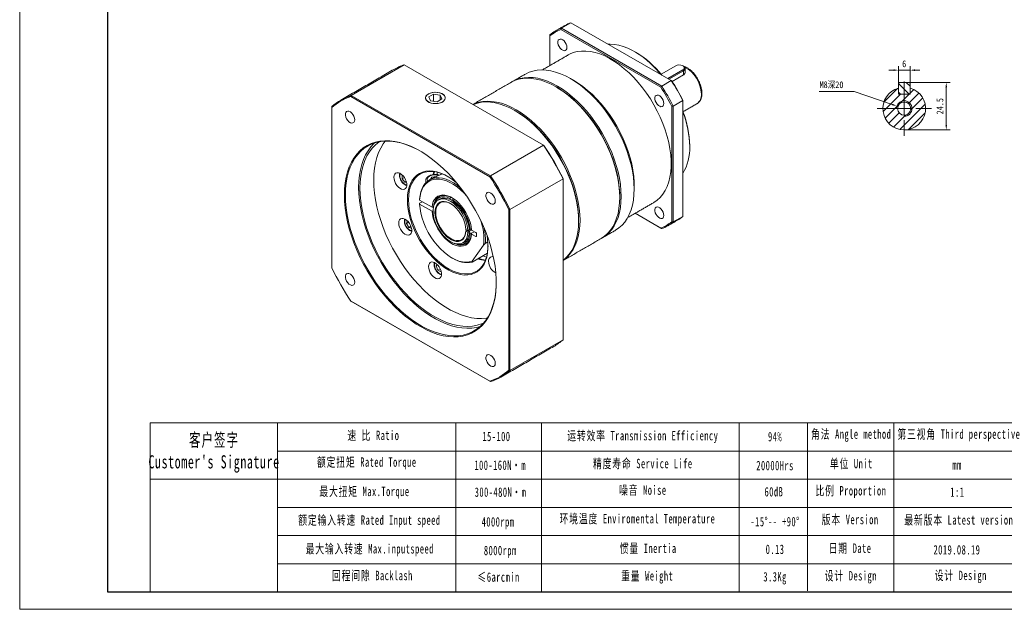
# Model space of a CAD drawing. Header units: millimetres. Extents: x 24 to 786, y 24 to 563.
# Tile 1 of 3: x 24 to 532, y 24 to 328. Entities that reach past the tile are written whole.
import ezdxf

# ---------------------------------------------------------------- set-up
doc = ezdxf.new("R2010")
doc.units = ezdxf.units.MM
doc.header["$LTSCALE"] = 10
doc.linetypes.add('CENTER', pattern=[2, 1.25, -0.25, 0.25, -0.25])
doc.layers.get('0').update_dxf_attribs({"lineweight": 18})
for name, color, linetype, lineweight in [('3中心线层', 1, 'CENTER', 18), ('5剖面线层', 2, 'Continuous', 18), ('7标注层', 4, 'Continuous', 18), ('图框_外框线', 7, 'Continuous', 18)]:
    doc.layers.add(name, color=color, linetype=linetype, lineweight=lineweight)
doc.styles.add('TH_GBDIM', font='txt', dxfattribs={"width": 0.8})
doc.styles.add('标准', font='txt', dxfattribs={"width": 0.667})
doc.dimstyles.new('TH_GBDIM', dxfattribs={"dimtxt": 3.5, "dimasz": 2.5, "dimexe": 2, "dimexo": 0, "dimgap": 1.5, "dimtad": 1, "dimdec": 1, "dimdsep": 46, "dimtxsty": 'TH_GBDIM', "dimcen": 2.5, "dimdle": 5, "dimclrd": 4, "dimclre": 4, "dimclrt": 3, "dimadec": 0, "dimazin": 0, "dimtfac": 0.714286, "dimtdec": 1, "dimtmove": 0, "dimatfit": 3, "dimfxl": 0, "dimtolj": 1, "dimarcsym": 0})

# ---------------------------------------------------------------- blocks, each defined once
blk = doc.blocks.new('*X13')
for points in [[(501.42, 293.14), (502.25, 293.14), (501.83, 295.64)], [(501.42, 273.64), (502.25, 273.64), (501.83, 271.14)]]:
    blk.add_hatch(color=4).paths.add_polyline_path(points, flags=0)
at = {"color": 4}
for p, q in [((483.16, 295.64), (503.83, 295.64)), ((501.83, 273.64), (501.83, 293.14)), ((480.16, 271.14), (503.83, 271.14))]:
    blk.add_line(p, q, dxfattribs=at)
at = {"color": 3, "insert": (498.58, 283.39), "char_height": 3.5, "width": 15.0267, "attachment_point": 5, "rotation": 90, "style": 'TH_GBDIM'}
blk.add_mtext('24.5', dxfattribs=at)
blk = doc.blocks.new('*X14')
blk.add_hatch(color=4).paths.add_polyline_path([(474.14, 284.63), (473.87, 283.84), (476.37, 283.43)], flags=0)
at = {"color": 4}
for p, q in [((436.29, 290.88), (454.42, 290.88)), ((454.42, 290.88), (474.01, 284.23)), ((480.16, 279.64), (480.16, 284.64)), ((477.66, 282.14), (482.66, 282.14))]:
    blk.add_line(p, q, dxfattribs=at)
at = {"color": 3, "insert": (442.64, 294.27), "char_height": 3.5, "width": 23.3956, "attachment_point": 5, "style": 'TH_GBDIM'}
blk.add_mtext('M8深20', dxfattribs=at)
blk = doc.blocks.new('*X15')
for points in [[(474.66, 302.39), (474.66, 301.55), (477.16, 301.97)], [(485.66, 302.39), (485.66, 301.55), (483.16, 301.97)]]:
    blk.add_hatch(color=4).paths.add_polyline_path(points, flags=0)
at = {"color": 4}
for p, q in [((474.66, 301.97), (472.16, 301.97)), ((477.16, 295.24), (477.16, 303.97)), ((483.16, 301.97), (477.16, 301.97)), ((483.16, 295.24), (483.16, 303.97)), ((485.66, 301.97), (488.16, 301.97))]:
    blk.add_line(p, q, dxfattribs=at)
at = {"color": 3, "insert": (480.16, 305.22), "char_height": 3.5, "width": 3.1733, "attachment_point": 5, "style": 'TH_GBDIM'}
blk.add_mtext('6', dxfattribs=at)

msp = doc.modelspace()

# ---------------------------------------------------------------- hatches: boundary and pattern name
at = {"layer": '5剖面线层'}
h = msp.add_hatch(dxfattribs=at)
h.set_pattern_fill('ANSI31', color=256, style=0, pattern_type=0)
h.set_pattern_definition([(135, (0, 0), (-2.245064, -2.245064), [])])
h.paths.add_polyline_path([(483.16, 295.64), (480.16, 295.64), (480.16, 289.64), (483.16, 289.64)], flags=0)
h.paths.add_polyline_path([(480.16, 295.64), (477.16, 295.64), (477.16, 289.64), (480.16, 289.64)], flags=0)
h = msp.add_hatch(dxfattribs=at)
h.set_pattern_fill('ANSI31', color=256, style=0, pattern_type=0)
edge = h.paths.add_edge_path(flags=0)
edge.add_line((491.16, 282.14), (484.16, 282.14))
edge.add_arc((480.16, 282.14), 4, 270, 360, ccw=False)
edge.add_line((480.16, 278.14), (480.16, 271.14))
edge.add_arc((480.16, 282.14), 11, 270, 360)
edge = h.paths.add_edge_path(flags=0)
edge.add_line((483.16, 292.73), (483.16, 289.64))
edge.add_line((483.16, 289.64), (480.16, 289.64))
edge.add_line((480.16, 289.64), (480.16, 286.14))
edge.add_arc((480.16, 282.14), 4, 0, 90, ccw=False)
edge.add_line((484.16, 282.14), (491.16, 282.14))
edge.add_arc((480.16, 282.14), 11, 360, 434.1734)
edge = h.paths.add_edge_path(flags=0)
edge.add_line((480.16, 289.64), (477.16, 289.64))
edge.add_line((477.16, 289.64), (477.16, 292.73))
edge.add_arc((480.16, 282.14), 11, 105.8266, 180)
edge.add_line((469.16, 282.14), (476.76, 282.14))
edge.add_arc((480.16, 282.14), 3.4, 90, 180, ccw=False)
edge.add_line((480.16, 285.54), (480.16, 289.64))
edge = h.paths.add_edge_path(flags=0)
edge.add_arc((480.16, 282.14), 4, 180, 270, ccw=False)
edge.add_line((476.16, 282.14), (469.16, 282.14))
edge.add_arc((480.16, 282.14), 11, 180, 270)
edge.add_line((480.16, 271.14), (480.16, 278.14))
edge = h.paths.add_edge_path(flags=0)
edge.add_line((476.76, 282.14), (476.16, 282.14))
edge.add_arc((480.16, 282.14), 4, 180, 270)
edge.add_line((480.16, 278.14), (480.16, 278.74))
edge.add_arc((480.16, 282.14), 3.4, 180, 270, ccw=False)
edge = h.paths.add_edge_path(flags=0)
edge.add_line((484.16, 282.14), (483.56, 282.14))
edge.add_arc((480.16, 282.14), 3.4, 270, 360, ccw=False)
edge.add_line((480.16, 278.74), (480.16, 278.14))
edge.add_arc((480.16, 282.14), 4, 270, 360)
edge = h.paths.add_edge_path(flags=0)
edge.add_line((480.16, 286.14), (480.16, 285.54))
edge.add_arc((480.16, 282.14), 3.4, 0, 90, ccw=False)
edge.add_line((483.56, 282.14), (484.16, 282.14))
edge.add_arc((480.16, 282.14), 4, 0, 90)

# ---------------------------------------------------------------- linework, layer by layer
at = {"color": 7, "linetype": 'Continuous', "lineweight": 15}
for p, q in [((303.33, 323.58), (308.28, 326.44)), ((360.03, 296.57), (308.28, 326.44)), ((297.38, 320.15), (297.38, 319.6)), ((354.6, 293.17), (303.1, 322.9)), ((303.33, 323.58), (355.08, 293.71)), ((297.38, 319.6), (297.38, 304.34)), ((222.28, 304.73), (194.92, 288.94)), ((294.13, 263.25), (222.28, 304.73)), ((362.36, 304.19), (354.8, 299.82)), ((358.27, 297.58), (366.04, 302.07)), ((366.32, 301.58), (358.83, 297.26)), ((366.04, 302.07), (366.32, 301.58)), ((366.32, 301.58), (366.32, 299.53)), ((367.2, 302.81), (367.2, 300.61)), ((360.03, 296.57), (355.08, 293.71)), ((366.32, 299.53), (360.45, 296.13)), ((237.44, 289.56), (234.99, 288.14)), ((240.79, 289.04), (237.44, 289.56)), ((237.44, 285.97), (237.44, 289.56)), ((266.39, 247.02), (194.73, 288.39)), ((194.92, 288.94), (266.77, 247.46)), ((234.99, 288.14), (235.89, 286.21)), ((235.89, 286.21), (239.23, 285.7)), ((239.23, 285.7), (241.68, 287.11)), ((241.68, 287.11), (240.79, 289.04)), ((240.79, 286.59), (240.79, 289.04)), ((361.02, 283.41), (365.97, 286.27)), ((365.97, 286.53), (365.97, 286.27)), ((365.97, 226.51), (365.97, 286.27)), ((184.88, 283.14), (184.88, 282.7)), ((184.88, 282.7), (184.88, 199.96)), ((360.31, 223.8), (360.31, 283.27)), ((361.02, 283.41), (361.02, 223.65)), ((294.13, 263.25), (266.77, 247.46)), ((369.51, 262.92), (369.51, 262.51)), ((239.17, 248.13), (239.45, 249.28)), ((221.13, 247.84), (221.33, 247.86)), ((221.13, 245.95), (221.13, 247.84)), ((222.34, 246.65), (221.13, 245.95)), ((222.55, 244.19), (221.13, 245.95)), ((223.33, 244.65), (222.55, 244.19)), ((223.44, 244.27), (222.55, 244.19)), ((233.34, 244.96), (233.34, 243.88)), ((235.79, 245.67), (236.3, 246.75)), ((236.3, 246.75), (238.85, 247.15)), ((236.3, 245.95), (236.3, 246.75)), ((241.52, 248.63), (241.38, 248.48)), ((304.17, 245.87), (276.8, 230.07)), ((304.17, 246.08), (304.17, 245.87)), ((304.17, 162.9), (304.17, 245.87)), ((340.87, 242.72), (340.87, 240.67)), ((236.61, 231.26), (230.23, 234.95)), ((230.23, 233.31), (231.64, 234.13)), ((245.94, 235.83), (245.94, 235.22)), ((247.71, 235.63), (246.65, 235.01)), ((247.71, 234.2), (247.71, 234.81)), ((333.44, 236.8), (333.44, 236.39)), ((230.23, 232.91), (236.61, 229.22)), ((276.24, 147.22), (276.24, 229.96)), ((276.8, 230.07), (276.8, 147.1)), ((223.49, 222.89), (223.86, 224.24)), ((224.54, 223.49), (223.49, 222.89)), ((312.23, 224.55), (312.23, 224.14)), ((341.38, 228.13), (354.6, 220.5)), ((355.08, 220.22), (341.38, 228.13)), ((365.97, 226.51), (361.02, 223.65)), ((224.65, 220.89), (223.49, 222.89)), ((225.69, 221.49), (224.65, 220.89)), ((226, 220.53), (224.65, 220.89)), ((255.12, 219.15), (254.1, 219.74)), ((254.1, 219.17), (254.59, 219.45)), ((254.1, 218.92), (255.12, 218.33)), ((255.12, 219.15), (255.83, 219.55)), ((255.83, 218.74), (255.12, 218.33)), ((256.75, 219.88), (255.3, 219.04)), ((255.3, 219.04), (255.83, 218.74)), ((256.33, 219.88), (255.67, 220.26)), ((255.8, 220.15), (255.83, 220.17)), ((255.97, 218.86), (257.04, 219.48)), ((259.27, 218.18), (257.04, 219.47)), ((258.45, 218.65), (257.04, 217.84)), ((258.45, 218.65), (257.04, 217.84)), ((255.79, 218.15), (256.33, 217.84)), ((257.04, 217.43), (259.27, 216.14)), ((259.55, 216.3), (259.27, 216.14)), ((259.55, 216.3), (259.55, 217.69)), ((264.04, 212.62), (265.4, 213.4)), ((257.37, 203.43), (263.22, 211.74)), ((257.26, 202.97), (265.18, 207.54)), ((238.79, 200.95), (239.31, 201.69)), ((239.57, 201.4), (238.79, 200.95)), ((239.6, 198.85), (238.79, 200.95)), ((240.81, 199.54), (239.6, 198.85)), ((241.24, 197.9), (239.6, 198.85)), ((241.35, 198.07), (241.24, 197.9)), ((194.73, 182.89), (266.39, 141.53)), ((266.77, 141.31), (194.92, 182.79)), ((304.17, 162.9), (276.8, 147.1))]:
    msp.add_line(p, q, dxfattribs=at)
for p, q in [((477.56, 295.64), (477.16, 295.24)), ((477.56, 295.64), (477.16, 295.24)), ((477.16, 295.24), (477.16, 290.04)), ((477.16, 295.24), (477.16, 290.04)), ((477.56, 295.64), (482.76, 295.64)), ((477.56, 295.64), (482.76, 295.64)), ((482.76, 295.64), (483.16, 295.24)), ((482.76, 295.64), (483.16, 295.24)), ((483.16, 295.24), (483.16, 290.04)), ((483.16, 295.24), (483.16, 290.04)), ((477.56, 289.64), (477.16, 290.04)), ((477.16, 289.64), (477.16, 290.04)), ((477.56, 289.64), (477.16, 289.64)), ((477.56, 289.64), (482.76, 289.64)), ((483.16, 290.04), (482.76, 289.64)), ((483.16, 289.64), (482.76, 289.64)), ((483.16, 290.04), (483.16, 289.64)), ((156.93, 120.01), (156.93, 32.92)), ((248.86, 120.01), (248.86, 32.92))]:
    msp.add_line(p, q)
for points in [[(306.18, 313.65), (306.08, 314.51), (305.78, 315.4), (305.3, 316.27), (304.7, 317.02), (304.02, 317.59), (303.33, 317.93), (302.68, 318.01), (302.14, 317.82), (301.74, 317.38), (301.54, 316.73), (301.54, 315.93), (301.74, 315.04), (302.14, 314.15), (302.68, 313.34), (303.33, 312.67), (304.02, 312.21), (304.7, 312), (305.3, 312.05), (305.78, 312.37), (306.08, 312.92), (306.18, 313.65)], [(354.91, 299.52), (353.96, 300.66), (351.77, 303.06), (349.5, 305.29), (347.18, 307.33), (344.81, 309.16), (342.42, 310.78), (340.02, 312.17), (337.63, 313.31), (335.26, 314.21), (332.94, 314.85), (330.68, 315.24), (328.49, 315.36), (327.53, 315.33)], [(306.85, 309.8), (307.53, 310.17), (309.45, 310.99), (311.5, 311.54), (313.66, 311.82), (315.92, 311.84), (318.27, 311.59), (320.69, 311.08), (323.17, 310.3), (325.68, 309.27), (328.21, 307.98), (330.75, 306.46), (333.27, 304.7), (335.77, 302.73), (338.22, 300.55), (340.61, 298.17), (342.92, 295.62), (345.13, 292.91), (347.24, 290.06), (349.22, 287.09), (351.07, 284.01), (352.77, 280.86), (354.31, 277.64), (355.69, 274.38), (356.88, 271.1), (357.89, 267.83), (358.7, 264.59), (359.31, 261.39), (359.73, 258.26), (359.93, 255.22), (359.93, 252.29), (359.73, 249.48), (359.31, 246.83), (358.7, 244.34), (357.89, 242.04), (356.88, 239.93), (355.69, 238.03), (354.31, 236.36), (352.77, 234.92), (351.07, 233.72), (350.85, 233.59)], [(284.74, 299.93), (286.63, 300.86), (288.66, 301.53), (290.81, 301.95), (293.06, 302.1), (295.4, 302), (297.83, 301.63), (300.31, 301.01), (302.84, 300.13), (305.41, 299), (307.99, 297.63), (310.57, 296.02), (313.13, 294.19), (315.66, 292.15), (318.15, 289.9), (320.57, 287.47), (322.91, 284.87), (325.17, 282.11), (327.31, 279.22), (329.34, 276.2), (331.24, 273.08), (332.99, 269.88), (334.59, 266.62), (336.02, 263.31), (337.28, 259.98), (338.37, 256.65), (339.26, 253.34), (339.96, 250.06), (340.46, 246.85), (340.77, 243.71), (340.87, 240.67), (340.77, 237.75), (340.46, 234.97), (339.96, 232.34), (339.26, 229.87), (338.37, 227.59), (337.28, 225.51), (336.02, 223.63), (334.59, 221.98), (332.99, 220.56), (331.24, 219.39), (331.24, 219.38)], [(366.04, 302.07), (366.56, 302.5), (366.79, 303), (366.71, 303.52), (366.33, 303.99), (365.69, 304.36), (364.88, 304.58), (363.98, 304.63), (363.1, 304.49), (362.36, 304.19)], [(366.32, 304.03), (366.88, 303.59), (367.17, 303.08), (367.17, 302.53), (366.88, 302.02), (366.32, 301.58)], [(333.44, 236.39), (333.34, 239.43), (333.04, 242.56), (332.53, 245.78), (331.83, 249.05), (330.94, 252.36), (329.86, 255.7), (328.6, 259.02), (327.16, 262.33), (325.57, 265.6), (323.81, 268.8), (321.92, 271.91), (319.89, 274.93), (317.74, 277.83), (315.49, 280.58), (313.15, 283.19), (310.72, 285.62), (308.24, 287.86), (305.71, 289.9), (303.14, 291.73), (300.56, 293.34), (297.98, 294.71), (295.42, 295.84), (292.89, 296.72), (290.4, 297.35), (287.98, 297.71), (285.64, 297.82), (283.38, 297.66), (281.24, 297.24), (279.21, 296.57), (277.31, 295.64)], [(277.67, 295.84), (278.02, 296.05), (279.92, 296.98), (281.94, 297.65), (284.09, 298.07), (286.34, 298.23), (288.69, 298.12), (291.11, 297.75), (293.59, 297.13), (296.13, 296.25), (298.69, 295.12), (301.27, 293.75), (303.85, 292.14), (306.41, 290.31), (308.95, 288.27), (311.43, 286.02), (313.85, 283.59), (316.2, 280.99), (318.45, 278.23), (320.6, 275.34), (322.62, 272.32), (324.52, 269.2), (326.27, 266), (327.87, 262.74), (329.31, 259.43), (330.57, 256.1), (331.65, 252.77), (332.54, 249.46), (333.24, 246.18), (333.75, 242.97), (334.05, 239.83), (334.15, 236.8), (334.05, 233.88), (333.75, 231.09), (333.24, 228.46), (332.54, 225.99), (331.65, 223.71), (330.57, 221.63), (329.31, 219.76), (327.87, 218.1), (326.27, 216.69), (324.52, 215.51), (324.16, 215.31)], [(309.76, 296.6), (311.66, 295.44), (314.18, 293.68), (316.68, 291.71), (319.13, 289.52), (321.51, 287.15), (323.82, 284.6), (326.04, 281.89), (328.15, 279.04), (330.13, 276.07), (331.98, 272.99), (333.68, 269.83), (335.22, 266.62), (336.59, 263.36), (337.79, 260.08), (338.79, 256.81), (339.61, 253.57), (340.22, 250.37), (340.64, 247.24), (340.84, 244.2), (340.87, 242.72)], [(234.73, 289.71), (233.97, 289.15), (233.47, 288.5), (233.25, 287.8), (233.32, 287.1), (233.69, 286.42), (234.32, 285.81), (235.19, 285.31), (236.24, 284.94), (237.42, 284.73), (238.65, 284.69), (239.85, 284.82), (240.98, 285.11), (241.94, 285.54), (242.7, 286.1), (243.21, 286.75), (243.43, 287.45), (243.35, 288.16), (242.99, 288.84), (242.35, 289.44), (241.48, 289.94), (240.43, 290.31), (239.26, 290.52), (238.03, 290.57), (236.82, 290.44), (235.7, 290.15), (234.73, 289.71)], [(237.03, 290.44), (235.9, 290.18), (234.91, 289.77), (234.12, 289.24), (233.58, 288.61), (233.31, 287.92), (233.33, 287.22), (233.65, 286.54), (234.24, 285.92), (235.06, 285.4), (236.08, 285.02), (237.23, 284.78), (238.44, 284.71), (239.65, 284.81), (240.78, 285.07), (241.76, 285.48), (242.55, 286.02), (243.1, 286.65), (243.36, 287.33), (243.34, 288.04), (243.03, 288.72), (242.44, 289.33), (241.61, 289.85), (240.6, 290.24), (239.45, 290.47), (238.24, 290.54), (237.03, 290.44)], [(300.92, 293.13), (302.86, 291.95), (305.43, 290.17), (307.97, 288.17), (310.47, 285.96), (312.91, 283.56), (315.28, 280.98), (317.55, 278.25), (319.72, 275.37), (321.77, 272.36), (323.69, 269.25), (325.46, 266.05), (327.08, 262.79), (328.53, 259.48), (329.81, 256.15), (330.91, 252.81), (331.81, 249.49), (332.52, 246.21), (333.03, 242.98), (333.34, 239.84), (333.44, 236.8)], [(333.44, 236.8), (333.42, 238.3), (333.21, 241.4), (332.8, 244.59), (332.19, 247.84), (331.38, 251.14), (330.38, 254.48), (329.19, 257.81), (327.83, 261.14), (326.29, 264.43), (324.59, 267.66), (322.75, 270.82), (320.76, 273.88), (318.65, 276.82), (316.43, 279.63), (314.11, 282.29), (311.7, 284.78), (309.23, 287.09), (306.71, 289.19), (304.14, 291.09), (301.56, 292.75), (300.92, 293.13)], [(257.71, 284.28), (258.7, 284.73), (260.73, 285.41), (262.88, 285.82), (265.13, 285.98), (267.47, 285.87), (269.9, 285.51), (272.38, 284.88), (274.91, 284), (277.48, 282.87), (280.06, 281.5), (282.64, 279.89), (285.2, 278.06), (287.73, 276.02), (290.22, 273.78), (292.64, 271.35), (294.98, 268.75), (297.24, 265.99), (299.38, 263.09), (301.41, 260.08), (303.31, 256.96), (305.06, 253.76), (306.66, 250.49), (308.09, 247.19), (309.35, 243.86), (310.43, 240.53), (311.33, 237.21), (312.03, 233.94), (312.53, 230.72), (312.84, 227.59), (312.94, 224.55), (312.84, 221.63), (312.53, 218.84), (312.03, 216.21), (311.33, 213.75), (310.43, 211.47), (309.35, 209.38), (308.09, 207.51), (306.66, 205.86), (305.06, 204.44), (304.17, 203.8)], [(312.23, 224.14), (312.13, 227.18), (311.83, 230.32), (311.32, 233.53), (310.62, 236.8), (309.73, 240.12), (308.65, 243.45), (307.38, 246.78), (305.95, 250.09), (304.35, 253.35), (302.6, 256.55), (300.7, 259.67), (298.68, 262.68), (296.53, 265.58), (294.28, 268.34), (291.93, 270.94), (289.51, 273.37), (287.03, 275.61), (284.49, 277.66), (281.93, 279.49), (279.35, 281.09), (276.77, 282.47), (274.21, 283.59), (271.67, 284.48), (269.19, 285.1), (266.77, 285.47), (264.42, 285.57), (262.17, 285.42), (260.02, 285), (258, 284.32), (257.79, 284.24)], [(356.18, 284.79), (356.08, 285.64), (355.78, 286.54), (355.3, 287.4), (354.7, 288.15), (354.02, 288.72), (353.33, 289.06), (352.68, 289.14), (352.14, 288.96), (351.74, 288.52), (351.54, 287.87), (351.54, 287.07), (351.74, 286.18), (352.14, 285.29), (352.68, 284.48), (353.33, 283.81), (354.02, 283.35), (354.7, 283.13), (355.3, 283.19), (355.78, 283.5), (356.08, 284.05), (356.18, 284.79)], [(196.71, 276.36), (196.61, 277.24), (196.3, 278.16), (195.81, 279.05), (195.19, 279.82), (194.49, 280.41), (193.77, 280.76), (193.11, 280.84), (192.55, 280.65), (192.14, 280.2), (191.93, 279.53), (191.93, 278.7), (192.14, 277.79), (192.55, 276.87), (193.11, 276.03), (193.77, 275.35), (194.49, 274.87), (195.19, 274.65), (195.81, 274.71), (196.3, 275.03), (196.61, 275.6), (196.71, 276.36)], [(312.23, 224.55), (312.2, 226.06), (312, 229.15), (311.59, 232.34), (310.98, 235.59), (310.17, 238.9), (309.17, 242.23), (307.98, 245.57), (306.61, 248.89), (305.08, 252.18), (303.38, 255.42), (301.53, 258.57), (299.55, 261.63), (297.44, 264.58), (295.21, 267.39), (292.89, 270.05), (290.49, 272.54), (288.02, 274.84), (285.49, 276.95), (282.93, 278.84), (280.35, 280.51), (279.71, 280.89)], [(279.71, 280.89), (281.64, 279.7), (284.22, 277.92), (286.76, 275.92), (289.26, 273.71), (291.7, 271.31), (294.07, 268.74), (296.34, 266), (298.51, 263.12), (300.56, 260.12), (302.47, 257.01), (304.25, 253.81), (305.87, 250.54), (307.32, 247.23), (308.6, 243.9), (309.69, 240.56), (310.6, 237.24), (311.31, 233.96), (311.82, 230.74), (312.13, 227.59), (312.23, 224.55)], [(191.39, 237.57), (191.49, 240.78), (191.79, 243.85), (192.3, 246.77), (193.01, 249.52), (193.91, 252.1), (195.01, 254.48), (196.29, 256.65), (197.74, 258.61), (199.37, 260.34), (201.17, 261.83), (203.11, 263.08), (205.2, 264.08), (207.42, 264.82), (209.76, 265.3), (212.21, 265.52), (214.76, 265.47), (217.38, 265.17), (220.08, 264.6), (222.83, 263.77), (225.62, 262.68), (228.44, 261.35), (231.27, 259.78), (234.09, 257.97), (236.9, 255.94), (239.67, 253.69), (242.4, 251.25), (245.06, 248.61), (247.65, 245.8), (250.15, 242.83), (252.54, 239.71), (254.83, 236.46), (256.98, 233.1), (259, 229.65), (260.87, 226.12), (262.58, 222.53), (264.13, 218.9), (265.5, 215.25), (266.68, 211.6), (267.68, 207.97), (268.49, 204.38), (269.1, 200.83), (269.5, 197.37), (269.71, 193.99), (269.71, 190.72), (269.5, 187.58), (269.1, 184.59), (268.49, 181.75), (267.68, 179.08), (266.68, 176.6), (265.5, 174.33), (264.13, 172.26), (262.58, 170.41), (260.87, 168.8), (259, 167.43), (256.98, 166.31), (254.83, 165.44), (252.54, 164.83), (250.15, 164.47), (247.65, 164.39), (245.06, 164.56), (242.4, 165), (239.67, 165.7), (236.9, 166.66), (234.09, 167.87), (231.27, 169.32), (228.44, 171.01), (225.62, 172.93), (222.83, 175.07), (220.08, 177.42), (217.38, 179.96), (214.76, 182.69), (212.21, 185.58), (209.76, 188.63), (207.42, 191.82), (205.2, 195.12), (203.11, 198.53), (201.17, 202.02), (199.37, 205.59), (197.74, 209.2), (196.29, 212.84), (195.01, 216.49), (193.91, 220.13), (193.01, 223.75), (192.3, 227.32), (191.79, 230.83), (191.49, 234.25), (191.39, 237.57)], [(230.71, 260.11), (228.74, 261.18), (225.94, 262.5), (223.17, 263.58), (220.44, 264.4), (217.76, 264.97), (215.15, 265.27), (212.63, 265.32), (210.19, 265.1), (207.87, 264.62), (205.66, 263.88), (203.59, 262.89), (201.66, 261.65), (199.88, 260.17), (198.26, 258.46), (196.82, 256.51), (195.55, 254.35), (194.46, 251.99), (193.56, 249.44), (192.86, 246.7), (192.36, 243.8), (192.05, 240.75), (191.95, 237.57)], [(198.74, 241.49), (198.84, 244.67), (199.14, 247.72), (199.65, 250.62), (200.35, 253.35), (201.25, 255.91), (202.33, 258.27), (203.6, 260.43), (205.05, 262.37), (206.67, 264.09), (206.95, 264.35)], [(199.45, 241.08), (199.55, 244.24), (199.85, 247.27), (200.36, 250.14), (201.07, 252.85), (201.97, 255.38), (203.06, 257.71), (204.33, 259.84), (205.79, 261.75), (207.41, 263.44), (209.19, 264.88), (209.28, 264.94)], [(206.52, 245.16), (206.62, 248.32), (206.92, 251.35), (207.43, 254.22), (208.14, 256.93), (209.04, 259.46), (210.13, 261.8), (211.4, 263.92), (212.42, 265.31)], [(216.92, 246.71), (217.03, 247.62), (217.34, 248.34), (217.84, 248.84), (218.48, 249.09), (219.25, 249.06), (220.07, 248.77), (220.91, 248.22), (221.71, 247.46), (222.42, 246.53), (223, 245.48), (223.41, 244.4), (223.62, 243.34), (223.62, 242.36), (223.41, 241.54), (223, 240.92), (222.42, 240.55), (221.71, 240.44), (220.91, 240.6), (220.07, 241.02), (219.25, 241.68), (218.48, 242.54), (217.84, 243.53), (217.34, 244.6), (217.03, 245.69), (216.92, 246.71)], [(223.91, 235.12), (224.02, 237.45), (224.32, 239.64), (224.84, 241.67), (225.54, 243.51), (226.44, 245.14), (227.52, 246.56), (228.78, 247.75), (230.19, 248.69), (231.74, 249.37), (233.42, 249.8), (235.22, 249.96), (237.11, 249.85), (239.07, 249.48), (241.09, 248.85), (243.15, 247.96), (245.22, 246.82), (247.29, 245.45), (249.26, 243.91)], [(244.85, 247.04), (243.45, 247.78), (241.42, 248.66), (239.43, 249.29), (237.49, 249.65), (235.63, 249.76), (233.86, 249.6), (232.2, 249.18), (230.67, 248.5), (229.28, 247.57), (228.04, 246.41), (226.98, 245.01), (226.09, 243.39), (225.39, 241.58), (224.88, 239.58), (224.58, 237.42), (224.48, 235.12)], [(237.07, 248.16), (237.13, 248.35), (237.59, 249.64)], [(237.85, 249.6), (237.48, 248.56), (237.36, 248.16)], [(265.09, 174.07), (264.59, 174), (262.16, 173.83), (259.64, 173.92), (257.03, 174.27), (254.36, 174.89), (251.64, 175.76), (248.88, 176.88), (246.1, 178.25), (243.31, 179.86), (240.53, 181.7), (237.77, 183.77), (235.04, 186.04), (232.37, 188.51), (229.77, 191.16), (227.24, 193.99), (224.81, 196.97), (222.48, 200.09), (220.28, 203.33), (218.2, 206.68), (216.26, 210.11), (214.48, 213.62), (212.86, 217.18), (211.4, 220.76), (210.13, 224.37), (209.04, 227.96), (208.14, 231.53), (207.43, 235.05), (206.92, 238.51), (206.62, 241.89), (206.52, 245.16)], [(220.23, 248.68), (220.12, 248.45), (219.99, 247.7), (220.06, 246.82), (220.33, 245.88), (220.78, 244.96), (221.37, 244.13), (222.06, 243.45), (222.79, 242.99), (223.5, 242.78), (223.64, 242.77)], [(230.23, 235.35), (230.43, 237.39), (230.83, 239.27), (231.44, 240.97), (232.23, 242.47), (233.21, 243.75), (234.36, 244.79), (235.66, 245.59), (237.1, 246.14), (238.67, 246.42), (240.34, 246.43), (242.09, 246.18), (243.91, 245.67), (245.76, 244.9), (247.64, 243.88), (249.5, 242.62), (251.34, 241.14), (251.72, 240.81)], [(254.54, 236.89), (253.13, 238.46), (251.37, 240.18), (249.55, 241.7), (247.7, 243), (245.84, 244.07), (243.99, 244.89), (242.17, 245.45), (240.41, 245.75), (238.74, 245.78), (237.16, 245.54), (235.71, 245.03), (234.4, 244.26), (233.24, 243.24), (232.25, 241.99), (231.45, 240.51), (230.84, 238.83), (230.43, 236.97), (230.23, 234.95)], [(233.56, 244.11), (233.42, 244.44), (233.34, 245.02)], [(240.2, 247.78), (239.44, 247.94), (238.34, 248.03), (237.24, 247.94), (236.21, 247.7), (235.33, 247.31), (234.66, 246.8), (234.23, 246.21), (234.09, 245.57), (234.23, 244.94), (234.32, 244.77)], [(261.52, 169.81), (259.46, 169.27), (257.08, 168.92), (254.59, 168.83), (252.03, 169.01), (249.38, 169.45), (246.68, 170.14), (243.92, 171.09), (241.14, 172.29), (238.33, 173.73), (235.52, 175.41), (232.73, 177.32), (229.96, 179.44), (227.23, 181.77), (224.55, 184.3), (221.94, 187), (219.41, 189.88), (216.98, 192.9), (214.66, 196.06), (212.45, 199.35), (210.38, 202.73), (208.45, 206.2), (206.67, 209.73), (205.05, 213.32), (203.6, 216.93), (202.33, 220.56), (201.25, 224.18), (200.35, 227.77), (199.65, 231.31), (199.14, 234.79), (198.84, 238.19), (198.74, 241.49)], [(263.21, 171.53), (262.06, 171.05), (259.85, 170.35), (257.52, 169.92), (255.09, 169.75), (252.56, 169.84), (249.96, 170.19), (247.29, 170.8), (244.57, 171.68), (241.81, 172.8), (239.02, 174.17), (236.24, 175.78), (233.45, 177.62), (230.69, 179.68), (227.97, 181.96), (225.3, 184.43), (222.7, 187.08), (220.17, 189.9), (217.74, 192.89), (215.41, 196.01), (213.21, 199.25), (211.13, 202.6), (209.19, 206.03), (207.41, 209.54), (205.79, 213.09), (204.33, 216.68), (203.06, 220.28), (201.97, 223.88), (201.07, 227.45), (200.36, 230.97), (199.85, 234.43), (199.55, 237.81), (199.45, 241.08)], [(269.21, 234.5), (269.11, 235.38), (268.8, 236.31), (268.31, 237.2), (267.69, 237.97), (266.99, 238.56), (266.27, 238.91), (265.61, 238.99), (265.05, 238.8), (264.64, 238.35), (264.43, 237.68), (264.43, 236.85), (264.64, 235.94), (265.05, 235.02), (265.61, 234.18), (266.27, 233.49), (266.99, 233.02), (267.69, 232.8), (268.31, 232.86), (268.8, 233.18), (269.11, 233.75), (269.21, 234.5)], [(191.95, 237.57), (192.05, 234.27), (192.36, 230.87), (192.86, 227.39), (193.56, 223.85), (194.46, 220.26), (195.55, 216.64), (196.82, 213.01), (198.26, 209.4), (199.88, 205.82), (201.66, 202.28), (203.59, 198.81), (205.66, 195.43), (207.87, 192.15), (210.19, 188.98), (212.63, 185.96), (215.15, 183.09), (217.76, 180.38), (220.44, 177.85), (223.17, 175.52), (225.94, 173.4), (228.74, 171.49), (231.54, 169.81), (234.35, 168.37), (237.13, 167.17), (239.89, 166.22), (242.59, 165.53), (245.24, 165.09), (247.81, 164.92), (250.29, 165), (252.67, 165.35), (254.93, 165.96), (257.07, 166.82), (259.08, 167.94), (260.93, 169.3), (262.63, 170.9), (264.17, 172.73), (265.53, 174.78), (266.71, 177.04), (267.7, 179.51), (268.5, 182.15), (269.1, 184.97), (269.51, 187.95), (269.71, 191.06), (269.73, 192.51)], [(264.99, 216.67), (265.26, 214.83), (265.46, 212.33), (265.46, 209.94), (265.26, 207.68), (264.85, 205.57), (264.24, 203.63), (263.43, 201.89), (262.44, 200.36), (261.27, 199.06), (259.94, 198), (258.46, 197.18), (256.84, 196.62), (255.1, 196.33), (253.25, 196.3), (251.32, 196.54), (249.33, 197.05), (247.29, 197.81), (245.22, 198.82), (243.15, 200.08), (241.09, 201.56), (239.07, 203.26), (237.11, 205.16), (235.22, 207.23), (233.42, 209.47), (231.74, 211.84), (230.19, 214.32), (228.78, 216.88), (227.52, 219.51), (226.44, 222.18), (225.54, 224.86), (224.84, 227.51), (224.32, 230.13), (224.02, 232.67), (223.91, 235.12)], [(224.48, 235.12), (224.58, 232.71), (224.88, 230.2), (225.39, 227.62), (226.09, 225), (226.98, 222.36), (228.04, 219.73), (229.28, 217.13), (230.67, 214.6), (232.2, 212.15), (233.86, 209.82), (235.63, 207.61), (237.49, 205.57), (239.43, 203.7), (241.42, 202.02), (243.45, 200.56), (245.5, 199.32), (247.53, 198.32), (249.55, 197.57), (251.52, 197.07), (253.42, 196.83), (255.24, 196.86), (256.95, 197.15), (258.55, 197.7), (260.02, 198.5), (261.33, 199.55), (262.48, 200.84), (263.46, 202.35), (264.25, 204.06), (264.86, 205.97), (265.26, 208.05), (265.46, 210.28), (265.49, 211.28)], [(236.61, 231.26), (236.83, 232.79), (237.26, 234.14), (237.88, 235.3), (238.67, 236.23), (239.63, 236.94), (240.73, 237.39), (241.95, 237.58), (243.27, 237.5), (244.66, 237.17), (246.1, 236.57), (247.55, 235.74), (248.98, 234.68), (250.37, 233.41), (251.69, 231.96), (252.91, 230.35), (254.02, 228.63), (254.97, 226.82), (255.77, 224.97), (256.39, 223.1), (256.81, 221.25), (257.04, 219.47)], [(255.12, 219.15), (254.97, 220.8), (254.61, 222.53), (254.06, 224.28), (253.32, 226.03), (252.42, 227.74), (251.38, 229.35), (250.22, 230.84), (248.96, 232.18), (247.64, 233.32), (246.28, 234.25), (244.92, 234.95), (243.59, 235.39), (242.31, 235.57), (241.12, 235.49), (240.05, 235.14), (239.11, 234.54), (238.34, 233.69), (237.74, 232.62), (237.33, 231.35), (237.13, 229.92), (237.13, 228.34), (237.33, 226.67), (237.74, 224.93), (238.34, 223.17), (239.11, 221.43), (240.05, 219.74), (241.12, 218.15), (242.31, 216.7), (243.59, 215.41), (244.92, 214.31), (246.28, 213.43), (247.64, 212.8), (248.96, 212.42), (250.22, 212.3), (251.38, 212.45), (252.42, 212.86), (253.32, 213.52), (254.06, 214.42), (254.61, 215.54), (254.97, 216.86), (255.12, 218.33)], [(247, 236.08), (245.72, 236.7), (244.29, 237.15), (242.92, 237.33), (241.65, 237.22), (240.5, 236.84), (239.49, 236.19), (238.65, 235.29), (238, 234.15), (237.55, 232.8), (237.32, 231.26)], [(237.32, 231.26), (237.57, 232.86), (238.05, 234.26), (238.75, 235.42), (239.66, 236.33), (240.74, 236.95), (241.97, 237.28), (243.33, 237.3), (244.78, 237.02), (246.29, 236.45)], [(245.94, 235.83), (244.49, 236.38), (243.1, 236.65), (241.8, 236.62), (240.61, 236.3), (239.57, 235.7), (238.71, 234.84), (238.03, 233.72), (237.57, 232.38), (237.43, 231.76)], [(254.1, 218.92), (253.93, 217.53), (253.56, 216.3), (253, 215.28), (252.25, 214.48), (251.33, 213.94), (250.28, 213.66), (249.12, 213.65), (247.88, 213.92), (246.59, 214.45), (245.29, 215.24), (244.01, 216.25), (242.79, 217.47), (241.65, 218.86), (240.64, 220.39), (239.76, 222.01), (239.06, 223.68), (238.55, 225.35), (238.23, 226.99), (238.13, 228.55), (238.23, 229.99), (238.55, 231.26), (239.06, 232.35), (239.76, 233.2), (240.64, 233.82), (241.65, 234.17), (242.79, 234.25), (244.01, 234.05), (245.29, 233.59), (246.59, 232.88), (247.88, 231.92), (249.12, 230.75), (250.28, 229.41), (251.33, 227.92), (252.25, 226.32), (253, 224.66), (253.56, 222.98), (253.93, 221.32), (254.1, 219.74)], [(246.22, 233.1), (245.52, 233.46), (244.27, 233.91), (243.08, 234.1), (241.98, 234.02), (240.99, 233.68), (240.14, 233.08), (239.46, 232.24), (238.96, 231.19), (238.65, 229.95), (238.55, 228.55), (238.65, 227.03), (238.96, 225.44), (239.46, 223.81), (240.14, 222.18), (240.99, 220.61), (241.98, 219.12), (243.08, 217.77), (244.27, 216.58), (245.52, 215.59), (246.78, 214.83), (248.04, 214.31), (249.25, 214.05), (250.38, 214.05), (251.4, 214.32), (252.29, 214.85), (253.02, 215.62), (253.58, 216.62), (253.94, 217.81), (254.1, 219.17)], [(255.83, 219.55), (255.68, 221.21), (255.32, 222.93), (254.76, 224.69), (254.03, 226.44), (253.13, 228.14), (252.09, 229.76), (250.92, 231.25), (249.67, 232.58), (248.34, 233.73), (246.99, 234.66), (245.63, 235.36), (244.29, 235.8), (243.02, 235.98), (241.83, 235.9), (240.75, 235.55), (240.45, 235.39)], [(323.81, 215.1), (323.81, 215.1), (325.57, 216.28), (327.16, 217.7), (328.6, 219.35), (329.86, 221.22), (330.94, 223.3), (331.83, 225.58), (332.53, 228.05), (333.04, 230.68), (333.34, 233.47), (333.44, 236.39)], [(230.23, 232.91), (230.44, 230.57), (230.88, 228.15), (231.53, 225.68), (232.38, 223.19), (233.43, 220.72), (234.66, 218.29), (236.05, 215.95), (237.59, 213.72), (239.26, 211.63), (241.02, 209.72), (242.86, 208), (244.76, 206.5), (246.68, 205.24), (248.61, 204.24), (250.51, 203.51), (252.36, 203.06), (254.14, 202.89), (255.82, 203.02), (257.37, 203.43)], [(257.04, 217.43), (256.81, 215.91), (256.39, 214.55), (255.77, 213.4), (254.97, 212.46), (254.02, 211.76), (252.91, 211.31), (251.69, 211.12), (250.37, 211.19), (248.98, 211.53), (247.55, 212.12), (246.1, 212.95), (244.66, 214.02), (243.27, 215.29), (241.95, 216.74), (240.73, 218.34), (239.63, 220.06), (238.67, 221.87), (237.88, 223.73), (237.26, 225.6), (236.83, 227.44), (236.61, 229.22)], [(356.18, 227.05), (356.08, 227.9), (355.78, 228.8), (355.3, 229.66), (354.7, 230.41), (354.02, 230.98), (353.33, 231.32), (352.68, 231.4), (352.14, 231.22), (351.74, 230.78), (351.54, 230.13), (351.54, 229.33), (351.74, 228.44), (352.14, 227.55), (352.68, 226.74), (353.33, 226.07), (354.02, 225.61), (354.7, 225.4), (355.3, 225.45), (355.78, 225.77), (356.08, 226.32), (356.18, 227.05)], [(219.45, 223.1), (219.56, 224.01), (219.87, 224.73), (220.36, 225.23), (221.01, 225.48), (221.77, 225.45), (222.6, 225.16), (223.44, 224.61), (224.24, 223.85), (224.95, 222.92), (225.53, 221.88), (225.93, 220.79), (226.14, 219.73), (226.14, 218.75), (225.93, 217.93), (225.53, 217.32), (224.95, 216.94), (224.24, 216.83), (223.44, 216.99), (222.6, 217.42), (221.77, 218.07), (221.01, 218.93), (220.36, 219.92), (219.87, 221), (219.56, 222.08), (219.45, 223.1)], [(222.75, 225.07), (222.72, 225), (222.53, 224.29), (222.54, 223.44), (222.77, 222.51), (223.18, 221.57), (223.74, 220.71), (224.41, 219.99), (225.13, 219.48), (225.85, 219.2), (226.17, 219.16)], [(304.17, 203.89), (304.35, 204.03), (305.95, 205.45), (307.38, 207.1), (308.65, 208.97), (309.73, 211.06), (310.62, 213.34), (311.32, 215.8), (311.83, 218.44), (312.13, 221.22), (312.23, 224.14)], [(257.04, 217.84), (256.78, 216.24), (256.3, 214.85), (255.6, 213.68), (254.7, 212.77), (253.61, 212.15), (252.38, 211.82), (251.02, 211.8), (249.57, 212.08), (248.06, 212.65)], [(248.09, 212.64), (248.64, 212.4), (250.07, 211.95), (251.43, 211.77), (252.7, 211.88), (253.86, 212.26), (254.86, 212.91), (255.7, 213.81), (256.35, 214.96), (256.8, 216.31), (257.04, 217.84)], [(248.54, 212.51), (249.15, 212.31), (250.55, 212.05), (251.85, 212.07), (253.03, 212.39), (254.07, 212.99), (254.94, 213.86), (255.61, 214.97), (256.08, 216.31), (256.33, 217.84)], [(264.73, 205.49), (263.76, 205.77), (262.73, 206.13)], [(234.8, 200.64), (234.91, 201.54), (235.22, 202.27), (235.71, 202.77), (236.36, 203.02), (237.12, 202.99), (237.95, 202.69), (238.79, 202.15), (239.59, 201.39), (240.3, 200.45), (240.88, 199.41), (241.28, 198.33), (241.49, 197.26), (241.49, 196.29), (241.28, 195.47), (240.88, 194.85), (240.3, 194.48), (239.59, 194.37), (238.79, 194.53), (237.95, 194.95), (237.12, 195.61), (236.36, 196.47), (235.71, 197.46), (235.22, 198.53), (234.91, 199.62), (234.8, 200.64)], [(238.1, 202.61), (237.9, 202.02), (237.87, 201.2), (238.04, 200.28), (238.41, 199.34), (238.93, 198.46), (239.58, 197.7), (240.3, 197.12), (241.03, 196.78), (241.52, 196.7)], [(196.71, 192.64), (196.61, 193.52), (196.3, 194.44), (195.81, 195.33), (195.19, 196.1), (194.49, 196.69), (193.77, 197.04), (193.11, 197.12), (192.55, 196.93), (192.14, 196.48), (191.93, 195.81), (191.93, 194.98), (192.14, 194.07), (192.55, 193.15), (193.11, 192.31), (193.77, 191.63), (194.49, 191.15), (195.19, 190.93), (195.81, 190.99), (196.3, 191.31), (196.61, 191.88), (196.71, 192.64)], [(269.21, 150.78), (269.11, 151.66), (268.8, 152.59), (268.31, 153.48), (267.69, 154.25), (266.99, 154.84), (266.27, 155.19), (265.61, 155.27), (265.05, 155.08), (264.64, 154.63), (264.43, 153.96), (264.43, 153.13), (264.64, 152.22), (265.05, 151.3), (265.61, 150.46), (266.27, 149.77), (266.99, 149.3), (267.69, 149.08), (268.31, 149.14), (268.8, 149.46), (269.11, 150.03), (269.21, 150.78)]]:
    msp.add_lwpolyline(points, dxfattribs=at)
msp.add_circle((480.16, 282.14), 3.4)
for centre, radius, start, end in [((314.9, 308.08), 19.52, 109.8546, 119.9764), ((309.93, 305.28), 19.45, 109.8425, 130.1683), ((309.74, 304.8), 19.28, 110.1462, 129.8646), ((314.97, 267.26), 51.45, 38.6106, 58.8556), ((230.88, 278.22), 27.87, 107.9677, 119.9623), ((359.21, 289.18), 16.31, 1.6932, 61.8798), ((276.33, 241.38), 100.25, 26.6001, 33.3999), ((277.17, 241.87), 99.4, 26.7024, 33.2976), ((271.52, 238.6), 99.4, 26.7024, 33.2976), ((271.38, 238.53), 100.25, 26.6001, 33.3999), ((369.97, 289.14), 5.57, 305.9283, 5.3838), ((203.46, 262.54), 27.74, 107.9475, 132.0632), ((203.31, 262.16), 27.6, 108.1121, 131.8987), ((318.43, 261.97), 51.08, 1.0645, 21.4687), ((317.9, 261.57), 51.62, 1.0478, 21.3553), ((176.07, 183.5), 142.47, 25.9604, 34.0396), ((176.74, 183.89), 141.79, 26.0161, 33.9839), ((344.6, 261.57), 24.93, 329.0322, 2.1703), ((148.81, 167.77), 141.79, 26.0161, 33.9839), ((148.71, 167.71), 142.47, 25.9604, 34.0396), ((235.22, 217.65), 21.23, 6.0419, 53.9581), ((235.98, 218.08), 19.82, 6.2992, 53.7008), ((236.19, 214.88), 27.2, 353.3779, 21.2781), ((347.96, 238.6), 19.28, 290.1462, 309.8646), ((348.47, 238.52), 19.45, 289.8425, 310.1683), ((353.39, 241.42), 19.51, 300.0156, 310.1587), ((249.54, 218.43), 6.29, 305.4708, 2.7983), ((238.58, 214.82), 25.56, 355.0548, 12.5214), ((258.94, 217.66), 0.615, 2.6055, 57.3945), ((259.38, 216.28), 0.175, 230.7967, 9.214), ((254.66, 216.37), 13.65, 236.7312, 280.9533), ((266.49, 221), 17.45, 249.0582, 262.1579), ((266.89, 221.33), 17.59, 249.0846, 261.2409), ((267.75, 203.76), 2.02, 76.9423, 190.043), ((272.86, 203.66), 7.1, 181.9949, 241.7739), ((312.31, 262.15), 141.79, 206.0161, 213.9839), ((285.52, 183.58), 27.85, 300.0279, 312.0473), ((257.81, 167.76), 27.6, 288.1121, 311.8987), ((258.22, 167.7), 27.74, 287.9475, 312.0632)]:
    msp.add_arc(centre, radius, start, end, dxfattribs=at)
msp.add_arc((480.16, 282.14), 11, 105.8266, 74.1734)
msp.add_arc((480.16, 282.14), 11, 105.8266, 74.1734)
at = {"color": 4}
msp.add_arc((480.16, 282.14), 4, 270, 180, dxfattribs=at)
at = {"color": 7, "linetype": 'Continuous', "lineweight": 15}
for points in [[(305.15, 324.99), (300.2, 322.13)], [(303.1, 322.9), (303.33, 323.58)], [(306.85, 309.8), (293.51, 302.1)], [(216.96, 302.37), (189.6, 286.57)], [(284.74, 299.93), (278.02, 296.05)], [(366.32, 304.03), (366.04, 304.19)], [(277.31, 295.64), (257.67, 284.3)], [(309.76, 296.6), (307.99, 297.62)], [(360.25, 296.44), (360.03, 296.57)], [(234.76, 289.69), (234.73, 289.67)], [(241.94, 289.67), (241.91, 289.69)], [(300.92, 293.13), (300.57, 293.34)], [(354.6, 293.17), (355.08, 293.71)], [(194.73, 288.39), (194.92, 288.94)], [(366.04, 280.47), (373.24, 284.62)], [(279.71, 280.89), (279.35, 281.09)], [(361.02, 283.41), (360.31, 283.27)], [(294.32, 263.15), (294.13, 263.25)], [(235.72, 245.65), (235.18, 245.34)], [(266.39, 247.02), (266.77, 247.46)], [(230.23, 234.95), (230.23, 235.35)], [(240.45, 235.39), (239.74, 234.98)], [(230.23, 233.31), (230.23, 232.91)], [(237.32, 231.26), (236.61, 231.26)], [(236.61, 229.22), (237.32, 229.22)], [(276.24, 229.96), (276.8, 230.07)], [(337.51, 225.89), (350.85, 233.59)], [(358.2, 221.67), (363.15, 224.53)], [(361.02, 223.65), (360.31, 223.8)], [(254.1, 219.17), (254.1, 218.92)], [(324.52, 215.51), (331.24, 219.38)], [(355.08, 220.22), (354.6, 220.5)], [(252.49, 212.9), (253.2, 213.3)], [(257.04, 217.84), (257.04, 217.43)], [(304.17, 203.76), (323.81, 215.1)], [(264.04, 212.62), (263.22, 211.74)], [(246.82, 205.16), (247.17, 204.96)], [(257.37, 203.43), (257.26, 202.97)], [(194.92, 182.79), (194.73, 182.89)], [(272.09, 143.67), (299.45, 159.47)], [(276.24, 147.22), (276.8, 147.1)], [(266.77, 141.31), (266.39, 141.53)]]:
    msp.add_open_spline(points, degree=1, dxfattribs=at)
for points, knots in [([(367.19, 300.92), (367.17, 300.71), (367.12, 300.27), (366.74, 299.8), (366.42, 299.59), (366.32, 299.53)], [0, 0, 0, 0, 0.667842, 1.415571, 1.72456, 1.72456, 1.72456, 1.72456]), ([(373.26, 284.66), (373.33, 284.7), (373.72, 284.88), (374.3, 285.44), (374.96, 286.31), (375.43, 287.38), (375.73, 288.58), (375.81, 289.51), (375.81, 290.27), (375.78, 291.06), (375.61, 292.34), (375.23, 293.88), (374.67, 295.44), (373.95, 296.96), (373.09, 298.41), (372.11, 299.77), (371.03, 301), (369.87, 302.08), (368.65, 302.97), (367.47, 303.63), (366.7, 303.88), (366.35, 303.99)], [0, 0, 0, 0, 0.30933, 1.665308, 3.020872, 4.40259, 5.822673, 7.221779, 7.388808, 8.171314, 9.641687, 11.109335, 12.573613, 14.035336, 15.496129, 16.957835, 18.421894, 19.890381, 21.365202, 22.847399, 24.073103, 24.073103, 24.073103, 24.073103]), ([(219.93, 248.76), (219.93, 248.76), (219.82, 248.53), (219.79, 247.95), (219.83, 247.05), (220.09, 246.08), (220.52, 245.12), (221.09, 244.24), (221.78, 243.47), (222.55, 242.88), (223.17, 242.55), (223.53, 242.5), (223.61, 242.48)], [0, 0, 0, 0, 0.016572, 0.917358, 1.863516, 2.823727, 3.781357, 4.738178, 5.698884, 6.668562, 7.652931, 7.946821, 7.946821, 7.946821, 7.946821]), ([(240.42, 247.87), (240.15, 247.94), (239.53, 248.11), (238.47, 248.19), (237.33, 248.13), (236.24, 247.91), (235.24, 247.54), (234.4, 247.01), (233.79, 246.38), (233.41, 245.7), (233.37, 245.24), (233.35, 245.03)], [0, 0, 0, 0, 0.786691, 1.796518, 2.805742, 3.818713, 4.840138, 5.875359, 6.921684, 7.811093, 8.57626, 8.57626, 8.57626, 8.57626]), ([(235.73, 245.63), (235.82, 245.69), (236.32, 246.03), (237.62, 246.6), (239.41, 247.4), (240.84, 248.03), (241.47, 248.38), (241.63, 248.47)], [0, 0, 0, 0, 0.439865, 2.516782, 4.241151, 5.974514, 6.544498, 6.544498, 6.544498, 6.544498]), ([(246.29, 236.45), (246.2, 236.29), (246.09, 236.09), (245.97, 235.88), (245.94, 235.83)], [0, 0, 0, 0, 0.532385, 0.7085779, 0.7085779, 0.7085779, 0.7085779]), ([(247.71, 234.81), (247.74, 234.86), (247.85, 235.07), (247.97, 235.27), (248.06, 235.43)], [0, 0, 0, 0, 0.176193, 0.7085779, 0.7085779, 0.7085779, 0.7085779]), ([(222.45, 225.15), (222.45, 225.15), (222.35, 224.93), (222.31, 224.35), (222.36, 223.46), (222.61, 222.49), (223.04, 221.53), (223.61, 220.64), (224.3, 219.87), (225.06, 219.28), (225.69, 218.94), (226.05, 218.89), (226.13, 218.88)], [0, 0, 0, 0, 0.002615, 0.902586, 1.848286, 2.808532, 3.766233, 4.723058, 5.683705, 6.653222, 7.637372, 7.946817, 7.946817, 7.946817, 7.946817]), ([(255.8, 218.49), (255.81, 218.51), (255.86, 218.63), (255.92, 218.76), (255.97, 218.86)], [0, 0, 0, 0, 0.060756, 0.4071593, 0.4071593, 0.4071593, 0.4071593]), ([(257.04, 219.88), (256.86, 219.88), (256.62, 219.88), (256.39, 219.88), (256.33, 219.88)], [0, 0, 0, 0, 0.5323849, 0.7085779, 0.7085779, 0.7085779, 0.7085779]), ([(256.33, 217.84), (256.39, 217.84), (256.62, 217.84), (256.86, 217.84), (257.04, 217.84)], [0, 0, 0, 0, 0.176193, 0.7085779, 0.7085779, 0.7085779, 0.7085779]), ([(237.82, 202.69), (237.8, 202.64), (237.68, 202.37), (237.65, 201.74), (237.74, 200.82), (238.03, 199.85), (238.48, 198.9), (239.08, 198.03), (239.78, 197.28), (240.56, 196.73), (241.14, 196.44), (241.44, 196.41), (241.48, 196.4)], [0, 0, 0, 0, 0.165686, 1.075369, 2.026165, 2.986128, 3.943296, 4.900411, 5.862104, 6.833856, 7.820781, 7.946098, 7.946098, 7.946098, 7.946098])]:
    msp.add_open_spline(points, degree=3, knots=knots, dxfattribs=at)
at = {"layer": '3中心线层'}
for p, q in [((480.16, 296.14), (480.16, 268.14)), ((466.16, 282.14), (494.16, 282.14)), ((466.16, 282.14), (494.16, 282.14)), ((466.16, 282.14), (494.16, 282.14))]:
    msp.add_line(p, q, dxfattribs=at)
at = {"layer": '7标注层', "color": 0}
msp.add_line((91.24, 120.01), (91.24, 32.94), dxfattribs=at)
at = {"layer": '图框_外框线'}
for p, q in [((91.24, 120.01), (776.77, 120.01)), ((293.15, 120.01), (293.15, 32.95)), ((395.09, 120.01), (395.09, 32.94)), ((430.32, 120.01), (430.32, 33.42)), ((474.8, 120.01), (474.8, 32.94)), ((156.93, 105.48), (542.21, 105.48)), ((91.24, 90.96), (776.77, 90.96)), ((156.93, 76.43), (776.77, 76.43)), ((156.93, 61.9), (776.77, 61.9)), ((156.93, 47.37), (776.77, 47.37))]:
    msp.add_line(p, q, dxfattribs=at)
at = {"layer": '图框_外框线', "color": 3}
msp.add_lwpolyline([(23.93, 23.87), (785.84, 23.87), (785.84, 562.64), (23.93, 562.64)], close=True, dxfattribs=at)
at = {"layer": '图框_外框线', "color": 3, "lineweight": 25}
msp.add_lwpolyline([(69.28, 32.94), (776.77, 32.94), (776.77, 553.57), (69.28, 553.57)], close=True, dxfattribs=at)

# ---------------------------------------------------------------- texts
at = {"layer": '图框_外框线', "color": 1, "attachment_point": 2, "style": '标准'}
for s, insert, char_height, width in [('\\T1.1;角法 Angle method ', (452.8, 116.67), 4.8428, 61.9336), ('\\T1.1;第三视角 Third perspective', (508.34, 116.67), 4.8428, 74.2233), ("\\T1.1;客户签字\\PCustomer's Signature", (124.2, 114.64), 6.78, 84.3436), ('\\T1.1;速 比 Ratio', (206.34, 116.02), 4.8428, 39.5704), ('{\\T1.10000;15-100}', (269.81, 115.46), 4.8428, 20.5907), ('\\T1.1;运转效率 Transmission Efficiency', (345.31, 115.87), 4.8428, 82.2971), ('\\T1.1;94%', (413.52, 115.37), 4.843, 61.9336), ('\\T1.1;额定扭矩 Rated Torque', (202.93, 102.24), 4.8428, 85.9833), ('\\T1.1;精度寿命 Service Life', (345.31, 101.48), 4.8428, 64.5974), ('\\T1.1;单位 Unit', (452.82, 101.46), 4.8428, 61.9336), ('\\T1.1;100-160N·m', (271.73, 100.65), 4.8428, 40.1114), ('\\T1.1;20000Hrs', (413.52, 100.45), 4.8428, 61.9336), ('\\T1.1;mm', (507.43, 100.77), 4.843, 61.9336), ('\\T1.1;最大扭矩 Max.Torque', (201.74, 87.1), 4.8428, 57.1649), ('\\T1.1;300-480N·m', (271.9, 86.74), 4.8428, 48.1643), ('\\T1.1;噪音 Noise', (345.31, 87.78), 4.8428, 42.733), ('\\T1.1;60dB', (412.93, 86.93), 4.843, 31.9571), ('\\T1.1;比例 Proportion', (452.65, 87.45), 4.8428, 41.7001), ('\\T1.1;1:1', (507.54, 86.73), 4.843, 61.9336), ('\\T1.1;额定输入转速 Rated Input speed', (204.3, 72.31), 4.8428, 76.0004), ('\\T1.1;4000rpm', (270.64, 71.42), 4.8428, 33.3691), ('\\T1.1;环境温度 Enviromental Temperature', (342.54, 73.04), 4.8428, 81.603), ('\\T1.1;-15%%D-- +90%%D', (413.52, 71.53), 4.8428, 41.5432), ('\\T1.1;版本 Version', (452.25, 72.61), 4.8428, 61.9336), ('\\T1.1;最新版本 Latest version', (508.3, 72.4), 4.8428, 61.9336), ('\\T1.1;最大输入转速 Max.inputspeed ', (204.47, 57.51), 4.8428, 76.4394), ('\\T1.1;8000rpm', (271.8, 56.64), 4.8428, 105.8926), ('\\T1.1;惯量 Inertia', (348.09, 57.78), 4.8428, 43.7514), ('\\T1.1;0.13', (413.52, 57.25), 4.843, 32.7543), ('\\T1.1;日期 Date', (452.2, 57.84), 4.8428, 61.9336), ('\\T1.1;2019.08.19', (507.33, 56.99), 4.8428, 61.9336), ('\\T1.1;回程间隙 Backlash', (205.83, 43.73), 4.8428, 61.9804), ('\\T1.1;≤6arcmin ', (270.91, 42.93), 4.8428, 37.2535), ('\\T1.1;重量 Weight', (347.57, 43.56), 4.8428, 37.657), ('\\T1.1;3.3Kg', (413.52, 43.09), 4.8428, 32.4027), ('\\T1.1;设计 Design', (452.6, 43.61), 4.8428, 61.9336), ('\\T1.1;设计 Design', (509.31, 43.8), 4.8428, 61.9336)]:
    msp.add_mtext(s, dxfattribs=dict(at, insert=insert, char_height=char_height, width=width))

# ---------------------------------------------------------------- dimensions: what is measured, and where the dimension line sits
dim = msp.add_linear_dim(base=(477.16, 301.97), p1=(483.16, 295.24), p2=(477.16, 295.24), dimstyle='TH_GBDIM', override={"dimsah": 1, "dimtzin": 0})
dim.commit()
dim.dimension.update_dxf_attribs({"geometry": '*X15', "text_midpoint": (480.16, 301.97), "dimtype": 160})
dim = msp.add_diameter_dim_2p(p1=(483.95, 280.86), p2=(476.37, 283.43), text='M8深20', dimstyle='TH_GBDIM', override={"dimtih": 1, "dimtoh": 1, "dimpost": '%%C<>', "dimsah": 1, "dimtofl": 0, "dimtzin": 0})
dim.commit()
dim.dimension.update_dxf_attribs({"geometry": '*X14', "text_midpoint": (454.42, 290.88), "dimtype": 163})
dim = msp.add_linear_dim(base=(501.83, 295.64), p1=(480.16, 271.14), p2=(483.16, 295.64), angle=90, dimstyle='TH_GBDIM', override={"dimsah": 1, "dimtzin": 0})
dim.commit()
dim.dimension.update_dxf_attribs({"geometry": '*X13', "text_midpoint": (498.58, 283.39)})

doc.saveas('drawing.dxf')
